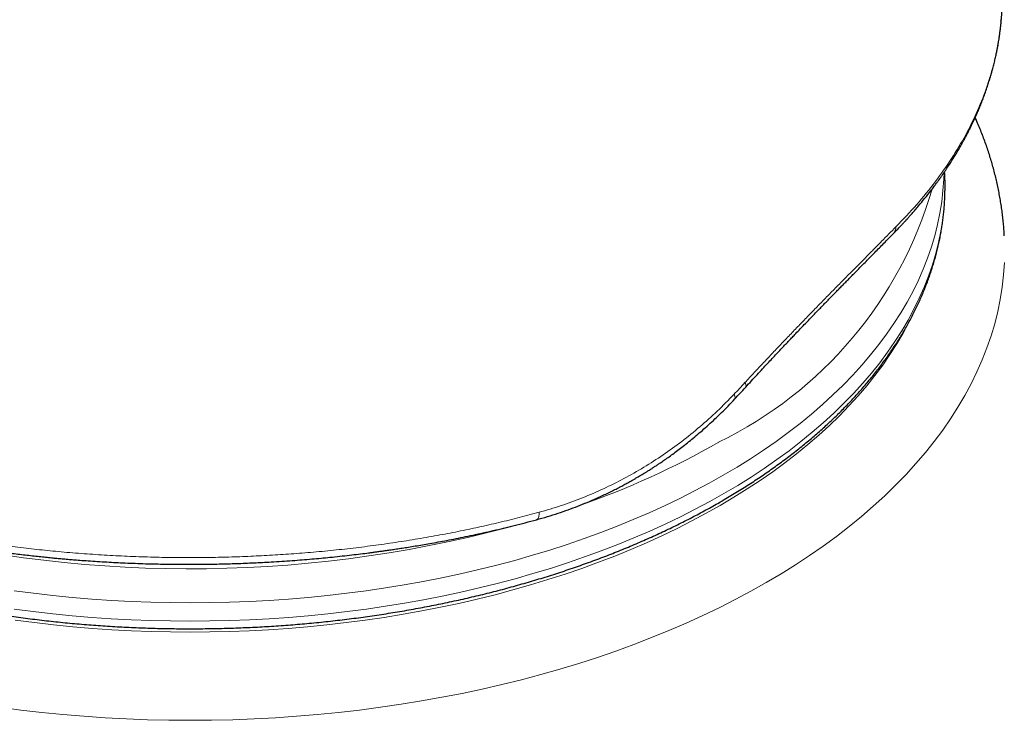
# Model space of a CAD drawing. Header units: millimetres. Extents: x 8 to 650, y 12 to 477.
# Tile 27 of 43: x 548 to 578, y 139 to 160. Entities that reach past the tile are written whole.
import ezdxf

# ---------------------------------------------------------------- set-up
doc = ezdxf.new("R2010")
doc.units = ezdxf.units.MM

msp = doc.modelspace()

# ---------------------------------------------------------------- linework, layer by layer
at = {"color": 7, "linetype": 'Continuous', "lineweight": 30}
msp.add_line((578.107, 160.151), (578.109, 160.167), dxfattribs=at)
at = {"color": 8, "linetype": 'Continuous', "lineweight": 0, "flags": 128}
for points in [[(576.355, 155.489), (576.348, 155.293), (576.324, 154.943), (576.285, 154.593), (576.229, 154.244), (576.158, 153.896), (576.071, 153.549), (575.968, 153.203), (575.849, 152.859), (575.715, 152.517), (575.566, 152.178), (575.401, 151.84), (575.221, 151.505), (575.026, 151.173), (574.815, 150.844), (574.59, 150.519), (574.35, 150.196), (574.096, 149.878), (573.828, 149.564), (573.545, 149.253), (573.248, 148.947), (572.937, 148.646), (572.613, 148.35), (572.276, 148.058), (571.925, 147.772), (571.562, 147.491), (571.186, 147.215), (570.798, 146.946), (570.397, 146.682), (569.985, 146.425), (569.561, 146.174)], [(569.583, 145.612), (570.007, 145.863), (570.42, 146.121), (570.821, 146.385), (571.21, 146.655), (571.586, 146.931), (571.95, 147.212), (572.301, 147.499), (572.639, 147.791), (572.963, 148.088), (573.274, 148.389), (573.571, 148.696), (573.855, 149.006), (574.124, 149.321), (574.378, 149.64), (574.618, 149.963), (574.844, 150.289), (575.054, 150.618), (575.25, 150.951), (575.43, 151.286), (575.595, 151.624), (575.745, 151.964), (575.879, 152.306), (575.998, 152.651), (576.101, 152.997), (576.188, 153.344), (576.259, 153.693), (576.315, 154.042), (576.355, 154.393), (576.379, 154.744), (576.387, 155.095), (576.379, 155.446), (576.375, 155.519)], [(547.304, 139.031), (547.945, 138.948), (548.588, 138.874), (549.235, 138.81), (549.884, 138.755), (550.536, 138.711), (551.19, 138.676), (551.844, 138.651), (552.5, 138.636), (553.156, 138.631), (553.812, 138.636), (554.468, 138.651), (555.123, 138.676), (555.776, 138.711), (556.428, 138.755), (557.078, 138.81), (557.724, 138.874), (558.368, 138.948), (559.008, 139.031), (559.644, 139.124), (560.276, 139.227), (560.902, 139.34), (561.524, 139.461), (562.139, 139.593), (562.749, 139.733), (563.352, 139.882), (563.948, 140.041), (564.536, 140.209), (565.117, 140.385), (565.69, 140.57), (566.254, 140.764), (566.809, 140.966), (567.354, 141.176), (567.89, 141.395), (568.416, 141.622), (568.931, 141.856), (569.436, 142.098), (569.929, 142.348), (570.411, 142.605), (570.881, 142.87), (571.339, 143.141), (571.785, 143.419), (572.217, 143.704), (572.637, 143.995), (573.043, 144.293), (573.436, 144.596), (573.815, 144.906), (574.179, 145.221), (574.529, 145.541), (574.865, 145.867), (575.186, 146.197), (575.491, 146.533), (575.781, 146.872), (576.056, 147.216), (576.315, 147.564), (576.558, 147.916), (576.785, 148.272), (576.996, 148.63), (577.191, 148.992), (577.369, 149.357), (577.531, 149.724), (577.675, 150.094), (577.803, 150.465), (577.915, 150.838), (578.009, 151.213), (578.086, 151.59), (578.146, 151.967), (578.189, 152.345), (578.215, 152.723)], [(547.771, 141.715), (548.36, 141.638), (548.952, 141.57), (549.547, 141.511), (550.145, 141.461), (550.745, 141.42), (551.346, 141.388), (551.949, 141.365), (552.552, 141.351), (553.156, 141.347), (553.76, 141.351), (554.364, 141.365), (554.966, 141.388), (555.568, 141.42), (556.167, 141.461), (556.765, 141.511), (557.36, 141.57), (557.953, 141.638), (558.542, 141.715), (559.127, 141.8), (559.708, 141.895), (560.285, 141.998), (560.857, 142.111), (561.423, 142.231), (561.984, 142.36), (562.539, 142.498), (563.088, 142.644), (563.629, 142.798), (564.164, 142.961), (564.691, 143.131), (565.21, 143.309), (565.72, 143.495), (566.223, 143.689), (566.716, 143.89), (567.2, 144.099), (567.674, 144.315), (568.138, 144.537), (568.592, 144.767), (569.036, 145.004), (569.468, 145.247), (569.89, 145.497), (570.3, 145.753), (570.698, 146.015), (571.084, 146.283), (571.458, 146.557), (571.819, 146.836), (572.168, 147.121), (572.503, 147.411), (572.826, 147.706), (573.134, 148.005), (573.43, 148.31), (573.711, 148.618), (573.978, 148.931), (574.231, 149.247), (574.469, 149.568), (574.693, 149.892), (574.902, 150.219), (575.096, 150.549), (575.275, 150.882), (575.311, 150.952)], [(570.228, 149.026), (570.242, 148.999), (570.252, 148.975), (570.259, 148.952), (570.263, 148.932), (570.263, 148.915), (570.26, 148.901), (570.254, 148.889), (570.252, 148.887)], [(569.889, 148.663), (569.903, 148.637), (569.914, 148.612), (569.922, 148.589), (569.926, 148.569), (569.927, 148.552), (569.924, 148.537), (569.918, 148.526), (569.916, 148.523)], [(569.561, 146.174), (569.126, 145.929), (568.68, 145.691), (568.223, 145.46), (567.756, 145.236), (567.28, 145.018), (566.793, 144.809), (566.297, 144.606), (565.792, 144.412), (565.278, 144.224), (564.756, 144.045), (564.226, 143.874), (563.689, 143.711), (563.144, 143.556), (562.593, 143.409), (562.034, 143.27), (561.47, 143.14), (560.901, 143.019), (560.325, 142.906), (559.745, 142.802), (559.161, 142.707), (558.572, 142.621), (557.98, 142.544), (557.384, 142.475), (556.786, 142.416), (556.184, 142.365), (555.581, 142.324), (554.976, 142.292), (554.37, 142.269), (553.764, 142.255), (553.156, 142.251), (552.549, 142.255), (551.942, 142.269), (551.336, 142.292), (550.731, 142.324), (550.128, 142.365), (549.527, 142.416), (548.928, 142.475), (548.333, 142.544), (547.74, 142.621)], [(547.733, 142.055), (548.326, 141.977), (548.923, 141.909), (549.522, 141.849), (550.124, 141.799), (550.728, 141.758), (551.334, 141.725), (551.94, 141.702), (552.548, 141.689), (553.156, 141.684), (553.764, 141.689), (554.372, 141.702), (554.979, 141.725), (555.584, 141.758), (556.188, 141.799), (556.79, 141.849), (557.39, 141.909), (557.986, 141.977), (558.579, 142.055), (559.169, 142.141), (559.754, 142.236), (560.335, 142.34), (560.911, 142.453), (561.481, 142.575), (562.046, 142.705), (562.605, 142.843), (563.157, 142.99), (563.703, 143.146), (564.241, 143.309), (564.771, 143.481), (565.294, 143.66), (565.808, 143.848), (566.314, 144.043), (566.811, 144.245), (567.298, 144.455), (567.776, 144.673), (568.243, 144.897), (568.7, 145.129), (569.147, 145.367), (569.583, 145.612)], [(563.895, 145.035), (563.894, 144.997), (563.892, 144.962), (563.888, 144.93), (563.882, 144.902), (563.874, 144.876), (563.864, 144.854), (563.853, 144.836), (563.841, 144.822), (563.827, 144.812), (563.813, 144.806)]]:
    msp.add_lwpolyline(points, dxfattribs=at)
at = {"color": 8, "linetype": 'Continuous', "lineweight": 0}
for centre, radius, start, end in [((563.921, 158.492), 12.568, 295.944, 343.7887), ((574.588, 153.811), 0.287, 316.6389, 1.999), ((556.697, 169.514), 25.695, 289.1922, 299.68), ((553.142, 181.583), 38.29, 255.7257, 285.8145)]:
    msp.add_arc(centre, radius, start, end, dxfattribs=at)
at = {"color": 7, "linetype": 'Continuous', "lineweight": 30}
for points, knots in [([(578.116, 160.166), (578.117, 160.176), (578.12, 160.206), (578.124, 160.254), (578.128, 160.306), (578.132, 160.351), (578.136, 160.395), (578.14, 160.442), (578.145, 160.496), (578.15, 160.556), (578.155, 160.617), (578.16, 160.675), (578.164, 160.726), (578.168, 160.776), (578.172, 160.828), (578.177, 160.883), (578.181, 160.938), (578.185, 160.991), (578.189, 161.044), (578.193, 161.099), (578.198, 161.156), (578.202, 161.211), (578.206, 161.264), (578.21, 161.321), (578.215, 161.385), (578.22, 161.456), (578.226, 161.529), (578.231, 161.599), (578.235, 161.661), (578.239, 161.72), (578.243, 161.779), (578.247, 161.841), (578.251, 161.901), (578.255, 161.952), (578.258, 161.998), (578.263, 162.067), (578.269, 162.162), (578.277, 162.29), (578.285, 162.422), (578.291, 162.53), (578.296, 162.61), (578.299, 162.666), (578.303, 162.722), (578.306, 162.775), (578.308, 162.817), (578.31, 162.85), (578.311, 162.88), (578.313, 162.914), (578.316, 162.953), (578.318, 162.998), (578.321, 163.048), (578.323, 163.1), (578.326, 163.151), (578.328, 163.197), (578.33, 163.233), (578.332, 163.267), (578.334, 163.304), (578.336, 163.35), (578.339, 163.401), (578.341, 163.462), (578.345, 163.526), (578.348, 163.594), (578.351, 163.662), (578.354, 163.729), (578.357, 163.793), (578.359, 163.853), (578.362, 163.912), (578.364, 163.976), (578.367, 164.038), (578.369, 164.098), (578.371, 164.149), (578.373, 164.196), (578.375, 164.235), (578.376, 164.276), (578.378, 164.325), (578.38, 164.389), (578.383, 164.464), (578.386, 164.541), (578.389, 164.628), (578.392, 164.721), (578.395, 164.818), (578.397, 164.91), (578.4, 164.999), (578.402, 165.089), (578.405, 165.168), (578.406, 165.241), (578.408, 165.313), (578.41, 165.395), (578.412, 165.483), (578.414, 165.57), (578.416, 165.652), (578.417, 165.732), (578.419, 165.812), (578.42, 165.893), (578.421, 165.974), (578.422, 166.05), (578.424, 166.127), (578.424, 166.196), (578.425, 166.259), (578.426, 166.316), (578.427, 166.378), (578.427, 166.445), (578.428, 166.521), (578.429, 166.603), (578.429, 166.685), (578.43, 166.76), (578.43, 166.824), (578.43, 166.882), (578.43, 166.934), (578.43, 166.984), (578.43, 167.037), (578.431, 167.097), (578.431, 167.166), (578.431, 167.241), (578.43, 167.319), (578.43, 167.397), (578.43, 167.468), (578.43, 167.533), (578.429, 167.597), (578.429, 167.665), (578.428, 167.738), (578.428, 167.825), (578.427, 167.923), (578.426, 168.025), (578.425, 168.119), (578.423, 168.209), (578.422, 168.304), (578.42, 168.403), (578.419, 168.506), (578.417, 168.606), (578.415, 168.705), (578.413, 168.799), (578.411, 168.881), (578.409, 168.95), (578.408, 169.009), (578.407, 169.066), (578.405, 169.122), (578.404, 169.18), (578.402, 169.241), (578.4, 169.307), (578.398, 169.377), (578.396, 169.448), (578.394, 169.516), (578.391, 169.592), (578.389, 169.675), (578.386, 169.763), (578.383, 169.842), (578.38, 169.917), (578.377, 169.992), (578.374, 170.075), (578.37, 170.169), (578.366, 170.272), (578.362, 170.376), (578.358, 170.468), (578.354, 170.547), (578.351, 170.614), (578.348, 170.676), (578.345, 170.737), (578.342, 170.803), (578.339, 170.875), (578.334, 170.962), (578.329, 171.057), (578.324, 171.162), (578.318, 171.267), (578.312, 171.377), (578.306, 171.488), (578.299, 171.599), (578.293, 171.703), (578.286, 171.802), (578.281, 171.893), (578.275, 171.978), (578.27, 172.055), (578.266, 172.123), (578.261, 172.187), (578.257, 172.247), (578.253, 172.308), (578.249, 172.372), (578.243, 172.444), (578.238, 172.525), (578.232, 172.607), (578.226, 172.688), (578.22, 172.762), (578.214, 172.833), (578.209, 172.897), (578.205, 172.959), (578.2, 173.018), (578.195, 173.074), (578.191, 173.126), (578.187, 173.173), (578.184, 173.217), (578.18, 173.26), (578.176, 173.311), (578.171, 173.371), (578.165, 173.441), (578.158, 173.517), (578.152, 173.596), (578.145, 173.672), (578.138, 173.743), (578.132, 173.812), (578.125, 173.889), (578.117, 173.975), (578.108, 174.069), (578.099, 174.165), (578.089, 174.267), (578.08, 174.364), (578.072, 174.448), (578.065, 174.514), (578.059, 174.57), (578.054, 174.619), (578.05, 174.662), (578.046, 174.702), (578.041, 174.749), (578.035, 174.81), (578.026, 174.886), (578.017, 174.973), (578.006, 175.072), (577.994, 175.182), (577.981, 175.299), (577.968, 175.414), (577.956, 175.523), (577.944, 175.624), (577.933, 175.72), (577.922, 175.815), (577.91, 175.914), (577.897, 176.018), (577.884, 176.124), (577.873, 176.216), (577.863, 176.295), (577.855, 176.36), (577.847, 176.418), (577.841, 176.468), (577.835, 176.512), (577.83, 176.552), (577.825, 176.591), (577.819, 176.634), (577.813, 176.682), (577.805, 176.738), (577.797, 176.803), (577.787, 176.878), (577.777, 176.953), (577.767, 177.021), (577.76, 177.075), (577.754, 177.12), (577.748, 177.16), (577.742, 177.207), (577.733, 177.265), (577.724, 177.334), (577.708, 177.445), (577.687, 177.593), (577.664, 177.746), (577.647, 177.864), (577.634, 177.951), (577.621, 178.036), (577.608, 178.12), (577.596, 178.201), (577.583, 178.283), (577.57, 178.364), (577.557, 178.447), (577.544, 178.529), (577.531, 178.611), (577.518, 178.692), (577.506, 178.769), (577.494, 178.841), (577.483, 178.906), (577.474, 178.963), (577.465, 179.018), (577.455, 179.08), (577.442, 179.153), (577.429, 179.233), (577.415, 179.312), (577.402, 179.388), (577.39, 179.461), (577.378, 179.53), (577.367, 179.593), (577.357, 179.649), (577.349, 179.696), (577.342, 179.732), (577.337, 179.764), (577.331, 179.797), (577.324, 179.838), (577.315, 179.889), (577.304, 179.946), (577.294, 180.005), (577.283, 180.064), (577.273, 180.12), (577.263, 180.175), (577.253, 180.226), (577.245, 180.273), (577.237, 180.314), (577.23, 180.35), (577.224, 180.386), (577.217, 180.425), (577.208, 180.471), (577.198, 180.524), (577.187, 180.583), (577.173, 180.658), (577.157, 180.741), (577.14, 180.827), (577.125, 180.906), (577.105, 181.007), (577.08, 181.134), (577.049, 181.289), (577.017, 181.45), (576.989, 181.589), (576.966, 181.7), (576.95, 181.778), (576.934, 181.851), (576.919, 181.925), (576.902, 182.007), (576.882, 182.098), (576.861, 182.196), (576.84, 182.298), (576.82, 182.389), (576.803, 182.468), (576.788, 182.536), (576.773, 182.604), (576.758, 182.67), (576.744, 182.733), (576.733, 182.787), (576.723, 182.83), (576.715, 182.865), (576.708, 182.895), (576.702, 182.924), (576.694, 182.958), (576.684, 183.001), (576.672, 183.056), (576.658, 183.117), (576.643, 183.181), (576.629, 183.243), (576.615, 183.303), (576.602, 183.361), (576.587, 183.424), (576.572, 183.49), (576.556, 183.559), (576.541, 183.621), (576.53, 183.669), (576.521, 183.704), (576.515, 183.73), (576.51, 183.753), (576.504, 183.776), (576.497, 183.805), (576.49, 183.838), (576.484, 183.861), (576.482, 183.872)], [0, 0, 0, 0, 0.001206, 0.00371, 0.005835, 0.007546, 0.009256, 0.011211, 0.013381, 0.015885, 0.018483, 0.020889, 0.022995, 0.024848, 0.027003, 0.029324, 0.031653, 0.033798, 0.035829, 0.038071, 0.040551, 0.042811, 0.044866, 0.047056, 0.049776, 0.052733, 0.055803, 0.058742, 0.061374, 0.063447, 0.065917, 0.068658, 0.071117, 0.073229, 0.075008, 0.076713, 0.081721, 0.086779, 0.092438, 0.09795, 0.100037, 0.102327, 0.104798, 0.107019, 0.108816, 0.109935, 0.111099, 0.112505, 0.114154, 0.11598, 0.118047, 0.120249, 0.122465, 0.124333, 0.125828, 0.126991, 0.128519, 0.130382, 0.132578, 0.134875, 0.137874, 0.140555, 0.143273, 0.146158, 0.148918, 0.151173, 0.153546, 0.156155, 0.159136, 0.161236, 0.163471, 0.165448, 0.167067, 0.168329, 0.17044, 0.173155, 0.176301, 0.179621, 0.182757, 0.187077, 0.191048, 0.194769, 0.198438, 0.202152, 0.205816, 0.208279, 0.211186, 0.214725, 0.218518, 0.222065, 0.225464, 0.228745, 0.231882, 0.235487, 0.238735, 0.24188, 0.245021, 0.248208, 0.250517, 0.252853, 0.255309, 0.258111, 0.261268, 0.264708, 0.268332, 0.271375, 0.27405, 0.276363, 0.278506, 0.280567, 0.282547, 0.285152, 0.28803, 0.291137, 0.294414, 0.297781, 0.300797, 0.303287, 0.305894, 0.308763, 0.311802, 0.314983, 0.319632, 0.323932, 0.327739, 0.331318, 0.335203, 0.339553, 0.343731, 0.347995, 0.352135, 0.356058, 0.359725, 0.362355, 0.364748, 0.367077, 0.369418, 0.371858, 0.37426, 0.377033, 0.380115, 0.383105, 0.385931, 0.388608, 0.392598, 0.396304, 0.399607, 0.402563, 0.405655, 0.40901, 0.41293, 0.41749, 0.421876, 0.426017, 0.429009, 0.431829, 0.434409, 0.436812, 0.439522, 0.442635, 0.445921, 0.450415, 0.454598, 0.459095, 0.463723, 0.468398, 0.473037, 0.477675, 0.481561, 0.485524, 0.489114, 0.492315, 0.495158, 0.497681, 0.500394, 0.502773, 0.50541, 0.508432, 0.51185, 0.515639, 0.518816, 0.52206, 0.525045, 0.527749, 0.530171, 0.532851, 0.53518, 0.537339, 0.539331, 0.541158, 0.542874, 0.544873, 0.547519, 0.550488, 0.553735, 0.557189, 0.56044, 0.563421, 0.566225, 0.569173, 0.573122, 0.577144, 0.581122, 0.585355, 0.590143, 0.593344, 0.596119, 0.598478, 0.600537, 0.602331, 0.603893, 0.605604, 0.608374, 0.611628, 0.615332, 0.61942, 0.624264, 0.629318, 0.634307, 0.638952, 0.643175, 0.64725, 0.651164, 0.655322, 0.659912, 0.664474, 0.668818, 0.671788, 0.674582, 0.67706, 0.679215, 0.681048, 0.682612, 0.68433, 0.686123, 0.688134, 0.690508, 0.693293, 0.696487, 0.700062, 0.702869, 0.705195, 0.707041, 0.708603, 0.710377, 0.713057, 0.716104, 0.719198, 0.727368, 0.735177, 0.738882, 0.74256, 0.746269, 0.749922, 0.753408, 0.756691, 0.760484, 0.763824, 0.767457, 0.771027, 0.774477, 0.777808, 0.780992, 0.783812, 0.78622, 0.788291, 0.790958, 0.794253, 0.797806, 0.801229, 0.804522, 0.807684, 0.810657, 0.813427, 0.815871, 0.817988, 0.819422, 0.820656, 0.822025, 0.823787, 0.825988, 0.828576, 0.831199, 0.833733, 0.836179, 0.838537, 0.840797, 0.842837, 0.844625, 0.84616, 0.847547, 0.84923, 0.851218, 0.85354, 0.856195, 0.858897, 0.86324, 0.866965, 0.870209, 0.873586, 0.880072, 0.886836, 0.893836, 0.901077, 0.904952, 0.90836, 0.911329, 0.914487, 0.918094, 0.922072, 0.926459, 0.930937, 0.935404, 0.938377, 0.941344, 0.944307, 0.947265, 0.950094, 0.952585, 0.954301, 0.955806, 0.9571, 0.958244, 0.959689, 0.96153, 0.963987, 0.96683, 0.969642, 0.972369, 0.975008, 0.977562, 0.980029, 0.983281, 0.98633, 0.989057, 0.991452, 0.992671, 0.993782, 0.994785, 0.995696, 0.996919, 0.998628, 1, 1, 1, 1]), ([(574.797, 153.613), (574.818, 153.635), (574.858, 153.675), (574.914, 153.733), (574.964, 153.786), (575.009, 153.833), (575.048, 153.875), (575.081, 153.911), (575.109, 153.941), (575.132, 153.965), (575.149, 153.984), (575.161, 153.997), (575.171, 154.007), (575.18, 154.017), (575.189, 154.028), (575.2, 154.04), (575.212, 154.052), (575.23, 154.072), (575.255, 154.1), (575.289, 154.138), (575.328, 154.182), (575.372, 154.232), (575.421, 154.288), (575.472, 154.347), (575.524, 154.407), (575.623, 154.525), (575.767, 154.7), (575.906, 154.876), (575.996, 154.994), (576.039, 155.051), (576.078, 155.104), (576.112, 155.15), (576.14, 155.188), (576.163, 155.22), (576.182, 155.246), (576.197, 155.267), (576.208, 155.282), (576.218, 155.296), (576.229, 155.312), (576.245, 155.334), (576.265, 155.362), (576.29, 155.397), (576.318, 155.438), (576.347, 155.481), (576.377, 155.524), (576.45, 155.631), (576.562, 155.803), (576.673, 155.981), (576.746, 156.101), (576.782, 156.163), (576.818, 156.224), (576.853, 156.284), (576.885, 156.341), (576.913, 156.391), (576.937, 156.434), (576.955, 156.466), (576.969, 156.493), (576.982, 156.517), (576.998, 156.546), (577.016, 156.58), (577.037, 156.618), (577.059, 156.662), (577.084, 156.709), (577.109, 156.758), (577.142, 156.823), (577.181, 156.901), (577.225, 156.992), (577.265, 157.078), (577.3, 157.153), (577.328, 157.217), (577.352, 157.269), (577.372, 157.315), (577.392, 157.362), (577.414, 157.414), (577.44, 157.475), (577.469, 157.546), (577.5, 157.623), (577.533, 157.705), (577.565, 157.789), (577.597, 157.876), (577.629, 157.964), (577.66, 158.053), (577.689, 158.139), (577.715, 158.218), (577.737, 158.285), (577.754, 158.342), (577.769, 158.39), (577.783, 158.436), (577.796, 158.481), (577.809, 158.526), (577.824, 158.577), (577.84, 158.636), (577.858, 158.703), (577.877, 158.776), (577.896, 158.851), (577.915, 158.927), (577.932, 159.002), (577.949, 159.074), (577.964, 159.144), (577.977, 159.209), (577.989, 159.269), (578, 159.323), (578.008, 159.37), (578.015, 159.408), (578.021, 159.441), (578.027, 159.474), (578.034, 159.513), (578.041, 159.556), (578.049, 159.605), (578.057, 159.66), (578.066, 159.719), (578.077, 159.802), (578.091, 159.906), (578.105, 160.031), (578.113, 160.115), (578.117, 160.156)], [0, 0, 0, 0, 0.010768, 0.020579, 0.029435, 0.037337, 0.044287, 0.050286, 0.055336, 0.059436, 0.062428, 0.06458, 0.066072, 0.067658, 0.069427, 0.071377, 0.073508, 0.07582, 0.081253, 0.087482, 0.094504, 0.10291, 0.112225, 0.122121, 0.132034, 0.141956, 0.179616, 0.217405, 0.226874, 0.236252, 0.244775, 0.252279, 0.258073, 0.263071, 0.267273, 0.270679, 0.272797, 0.274677, 0.277165, 0.280328, 0.284975, 0.290579, 0.297122, 0.303978, 0.31083, 0.317678, 0.354309, 0.391211, 0.40057, 0.409982, 0.419449, 0.428961, 0.437786, 0.445451, 0.451957, 0.457303, 0.460445, 0.464057, 0.468434, 0.473578, 0.479489, 0.486041, 0.493333, 0.500899, 0.508275, 0.522819, 0.536563, 0.549507, 0.561617, 0.570273, 0.578088, 0.585061, 0.591214, 0.599031, 0.608229, 0.61881, 0.630557, 0.642703, 0.655185, 0.668003, 0.681157, 0.694595, 0.707319, 0.718951, 0.729489, 0.737005, 0.743941, 0.750662, 0.757206, 0.76367, 0.770805, 0.779537, 0.789257, 0.799959, 0.811017, 0.822001, 0.832913, 0.843753, 0.853626, 0.863395, 0.872351, 0.880246, 0.88708, 0.892854, 0.89696, 0.901831, 0.907488, 0.913932, 0.921161, 0.929175, 0.937975, 0.947168, 0.965733, 0.983341, 1, 1, 1, 1]), ([(578.211, 153.55), (578.208, 153.599), (578.202, 153.711), (578.188, 153.886), (578.169, 154.075), (578.147, 154.264), (578.121, 154.452), (578.092, 154.64), (578.058, 154.829), (578.021, 155.016), (577.981, 155.204), (577.936, 155.391), (577.888, 155.578), (577.836, 155.765), (577.781, 155.951), (577.722, 156.137), (577.659, 156.323), (577.592, 156.508), (577.522, 156.692), (577.448, 156.876), (577.379, 157.041), (577.333, 157.143), (577.314, 157.185)], [0, 0, 0, 0, 0.03957, 0.090464, 0.141382, 0.192328, 0.243311, 0.294337, 0.345413, 0.396544, 0.447738, 0.498999, 0.550334, 0.601748, 0.653245, 0.704831, 0.756509, 0.808284, 0.860158, 0.912135, 0.964218, 1, 1, 1, 1]), ([(530.667, 151.641), (530.684, 151.602), (530.726, 151.508), (530.796, 151.358), (530.878, 151.192), (530.963, 151.026), (531.052, 150.861), (531.144, 150.697), (531.24, 150.533), (531.339, 150.37), (531.442, 150.208), (531.549, 150.046), (531.659, 149.886), (531.772, 149.726), (531.889, 149.567), (532.01, 149.409), (532.133, 149.252), (532.261, 149.096), (532.391, 148.94), (532.525, 148.786), (532.662, 148.633), (532.803, 148.481), (532.947, 148.33), (533.094, 148.18), (533.244, 148.031), (533.398, 147.884), (533.554, 147.737), (533.714, 147.592), (533.877, 147.448), (534.043, 147.305), (534.212, 147.164), (534.384, 147.024), (534.559, 146.885), (534.738, 146.748), (534.919, 146.612), (535.103, 146.477), (535.289, 146.344), (535.479, 146.212), (535.672, 146.081), (535.867, 145.952), (536.065, 145.825), (536.266, 145.699), (536.469, 145.575), (536.675, 145.452), (536.884, 145.331), (537.095, 145.211), (537.309, 145.093), (537.525, 144.976), (537.744, 144.862), (537.965, 144.748), (538.189, 144.637), (538.415, 144.527), (538.644, 144.419), (538.874, 144.313), (539.107, 144.208), (539.342, 144.105), (539.58, 144.004), (539.819, 143.905), (540.061, 143.807), (540.304, 143.711), (540.55, 143.617), (540.798, 143.525), (541.047, 143.435), (541.299, 143.347), (541.552, 143.26), (541.807, 143.176), (542.064, 143.093), (542.323, 143.012), (542.583, 142.933), (542.846, 142.856), (543.109, 142.781), (543.375, 142.708), (543.642, 142.637), (543.91, 142.568), (544.18, 142.501), (544.451, 142.436), (544.724, 142.373), (544.997, 142.312), (545.273, 142.253), (545.549, 142.196), (545.827, 142.141), (546.106, 142.088), (546.386, 142.037), (546.666, 141.989), (546.948, 141.942), (547.231, 141.897), (547.515, 141.855), (547.8, 141.814), (548.086, 141.776), (548.372, 141.74), (548.659, 141.706), (548.947, 141.674), (549.236, 141.644), (549.525, 141.616), (549.815, 141.59), (550.105, 141.567), (550.396, 141.545), (550.687, 141.526), (550.979, 141.509), (551.271, 141.494), (551.563, 141.481), (551.855, 141.471), (552.148, 141.462), (552.441, 141.456), (552.734, 141.452), (553.027, 141.45), (553.32, 141.45), (553.613, 141.452), (553.906, 141.457), (554.198, 141.463), (554.491, 141.472), (554.784, 141.483), (555.076, 141.496), (555.368, 141.511), (555.659, 141.528), (555.95, 141.548), (556.241, 141.569), (556.531, 141.593), (556.821, 141.619), (557.11, 141.647), (557.398, 141.677), (557.686, 141.709), (557.973, 141.744), (558.26, 141.78), (558.545, 141.819), (558.83, 141.859), (559.114, 141.902), (559.397, 141.947), (559.678, 141.994), (559.959, 142.043), (560.239, 142.094), (560.518, 142.147), (560.795, 142.202), (561.072, 142.26), (561.347, 142.319), (561.62, 142.38), (561.893, 142.443), (562.164, 142.509), (562.434, 142.576), (562.702, 142.645), (562.968, 142.717), (563.234, 142.79), (563.497, 142.865), (563.759, 142.942), (564.019, 143.021), (564.278, 143.102), (564.535, 143.185), (564.79, 143.27), (565.043, 143.357), (565.294, 143.445), (565.543, 143.536), (565.791, 143.628), (566.036, 143.722), (566.28, 143.818), (566.521, 143.916), (566.76, 144.015), (566.997, 144.117), (567.232, 144.22), (567.465, 144.325), (567.695, 144.431), (567.923, 144.54), (568.149, 144.65), (568.373, 144.761), (568.594, 144.875), (568.812, 144.99), (569.028, 145.106), (569.238, 145.223), (569.388, 145.308), (569.504, 145.374), (569.623, 145.443), (569.797, 145.547), (570.001, 145.671), (570.202, 145.796), (570.401, 145.923), (570.597, 146.052), (570.79, 146.182), (570.98, 146.314), (571.168, 146.447), (571.353, 146.581), (571.534, 146.717), (571.713, 146.854), (571.889, 146.993), (572.062, 147.133), (572.232, 147.274), (572.399, 147.416), (572.563, 147.56), (572.723, 147.705), (572.881, 147.851), (573.035, 147.999), (573.186, 148.147), (573.334, 148.297), (573.479, 148.448), (573.62, 148.6), (573.758, 148.753), (573.893, 148.907), (574.024, 149.062), (574.152, 149.219), (574.277, 149.376), (574.398, 149.534), (574.516, 149.693), (574.63, 149.853), (574.741, 150.013), (574.849, 150.175), (574.952, 150.337), (575.053, 150.5), (575.15, 150.664), (575.243, 150.829), (575.332, 150.994), (575.418, 151.16), (575.501, 151.326), (575.58, 151.493), (575.655, 151.661), (575.727, 151.829), (575.795, 151.998), (575.859, 152.167), (575.919, 152.336), (575.976, 152.506), (576.03, 152.677), (576.079, 152.847), (576.125, 153.018), (576.167, 153.19), (576.206, 153.361), (576.241, 153.533), (576.272, 153.705), (576.299, 153.877), (576.323, 154.05), (576.343, 154.222), (576.36, 154.395), (576.372, 154.568), (576.381, 154.741), (576.386, 154.913), (576.388, 155.086), (576.386, 155.259), (576.381, 155.404), (576.376, 155.491), (576.374, 155.52)], [0, 0, 0, 0, 0.00296, 0.007251, 0.011545, 0.015843, 0.020143, 0.024447, 0.028753, 0.033063, 0.037375, 0.04169, 0.046007, 0.050327, 0.05465, 0.058975, 0.063302, 0.067631, 0.071962, 0.076295, 0.08063, 0.084967, 0.089305, 0.093644, 0.097985, 0.102327, 0.10667, 0.111013, 0.115358, 0.119704, 0.12405, 0.128397, 0.132745, 0.137093, 0.141442, 0.14579, 0.15014, 0.154489, 0.158838, 0.163188, 0.167538, 0.171888, 0.176237, 0.180587, 0.184937, 0.189286, 0.193635, 0.197985, 0.202334, 0.206682, 0.211031, 0.215379, 0.219727, 0.224075, 0.228423, 0.23277, 0.237117, 0.241464, 0.24581, 0.250156, 0.254502, 0.258847, 0.263193, 0.267537, 0.271882, 0.276226, 0.28057, 0.284914, 0.289257, 0.2936, 0.297943, 0.302285, 0.306628, 0.310969, 0.315311, 0.319652, 0.323994, 0.328335, 0.332675, 0.337016, 0.341356, 0.345696, 0.350036, 0.354375, 0.358714, 0.363054, 0.367393, 0.371731, 0.37607, 0.380409, 0.384747, 0.389085, 0.393423, 0.397761, 0.402099, 0.406437, 0.410775, 0.415112, 0.41945, 0.423787, 0.428125, 0.432462, 0.4368, 0.441137, 0.445474, 0.449811, 0.454149, 0.458486, 0.462823, 0.46716, 0.471498, 0.475835, 0.480172, 0.48451, 0.488847, 0.493185, 0.497523, 0.50186, 0.506198, 0.510536, 0.514874, 0.519212, 0.523551, 0.527889, 0.532228, 0.536567, 0.540906, 0.545245, 0.549584, 0.553923, 0.558263, 0.562603, 0.566943, 0.571283, 0.575624, 0.579965, 0.584306, 0.588647, 0.592989, 0.59733, 0.601673, 0.606015, 0.610358, 0.614701, 0.619044, 0.623387, 0.627731, 0.632075, 0.63642, 0.640765, 0.64511, 0.649455, 0.653801, 0.658147, 0.662494, 0.66684, 0.671187, 0.675535, 0.679883, 0.684231, 0.688579, 0.692927, 0.697276, 0.701625, 0.705975, 0.710325, 0.714674, 0.718795, 0.719587, 0.721881, 0.726232, 0.730582, 0.734933, 0.739283, 0.743634, 0.747985, 0.752335, 0.756686, 0.761036, 0.765387, 0.769736, 0.774086, 0.778435, 0.782784, 0.787132, 0.79148, 0.795827, 0.800173, 0.804518, 0.808863, 0.813206, 0.817548, 0.821889, 0.826229, 0.830567, 0.834903, 0.839238, 0.84357, 0.847901, 0.85223, 0.856557, 0.860881, 0.865203, 0.869522, 0.873839, 0.878153, 0.882464, 0.886772, 0.891077, 0.895379, 0.899678, 0.903974, 0.908267, 0.912557, 0.916843, 0.921126, 0.925407, 0.929684, 0.933958, 0.938229, 0.942498, 0.946764, 0.951027, 0.955289, 0.959548, 0.963805, 0.968061, 0.972315, 0.976568, 0.98082, 0.985071, 0.989321, 0.993572, 0.997822, 1, 1, 1, 1]), ([(570.252, 148.887), (570.312, 148.953), (570.429, 149.081), (570.601, 149.267), (570.764, 149.444), (570.92, 149.611), (571.067, 149.769), (571.204, 149.915), (571.331, 150.05), (571.449, 150.175), (571.56, 150.291), (571.664, 150.401), (571.775, 150.518), (571.894, 150.643), (572.024, 150.778), (572.151, 150.911), (572.278, 151.042), (572.403, 151.171), (572.515, 151.287), (572.615, 151.39), (572.702, 151.48), (572.788, 151.569), (572.875, 151.658), (572.964, 151.749), (573.057, 151.844), (573.153, 151.942), (573.253, 152.044), (573.358, 152.151), (573.469, 152.264), (573.584, 152.382), (573.704, 152.504), (573.829, 152.631), (573.959, 152.762), (574.092, 152.897), (574.228, 153.036), (574.367, 153.177), (574.509, 153.32), (574.653, 153.467), (574.748, 153.564), (574.797, 153.613)], [0, 0, 0, 0, 0.035947, 0.070367, 0.103272, 0.13467, 0.164568, 0.192973, 0.218392, 0.242493, 0.265279, 0.286751, 0.306914, 0.334626, 0.361569, 0.388421, 0.415183, 0.441858, 0.468448, 0.487348, 0.506207, 0.525024, 0.543801, 0.563071, 0.583849, 0.604843, 0.6272, 0.650922, 0.676011, 0.702469, 0.730299, 0.759502, 0.790085, 0.82205, 0.855403, 0.889517, 0.924982, 0.961807, 1, 1, 1, 1]), ([(569.916, 148.523), (569.967, 148.578), (570.08, 148.698), (570.191, 148.82), (570.252, 148.887)], [0, 0, 0, 0, 0.452488, 1, 1, 1, 1]), ([(563.813, 144.806), (563.926, 144.838), (564.149, 144.901), (564.474, 145.004), (564.786, 145.112), (565.085, 145.223), (565.371, 145.338), (565.644, 145.456), (565.877, 145.562), (566.069, 145.655), (566.223, 145.731), (566.368, 145.806), (566.502, 145.877), (566.626, 145.945), (566.734, 146.004), (566.825, 146.057), (566.902, 146.102), (566.974, 146.144), (567.039, 146.182), (567.096, 146.217), (567.144, 146.247), (567.184, 146.271), (567.221, 146.295), (567.264, 146.321), (567.314, 146.353), (567.376, 146.393), (567.451, 146.441), (567.537, 146.498), (567.64, 146.567), (567.76, 146.65), (567.901, 146.749), (568.05, 146.858), (568.209, 146.977), (568.376, 147.106), (568.552, 147.247), (568.733, 147.397), (568.921, 147.559), (569.113, 147.73), (569.308, 147.912), (569.508, 148.104), (569.712, 148.308), (569.847, 148.45), (569.916, 148.523)], [0, 0, 0, 0, 0.049105, 0.096653, 0.142655, 0.187118, 0.230052, 0.271462, 0.311357, 0.336591, 0.360633, 0.383211, 0.404329, 0.423985, 0.442181, 0.455454, 0.467825, 0.479295, 0.489864, 0.499304, 0.507335, 0.513086, 0.518765, 0.525693, 0.53388, 0.543248, 0.556505, 0.570741, 0.585957, 0.607873, 0.63155, 0.656993, 0.684205, 0.713549, 0.744396, 0.776751, 0.81062, 0.846013, 0.882266, 0.920007, 0.959247, 1, 1, 1, 1]), ([(535.698, 147.474), (535.774, 147.431), (535.923, 147.348), (536.145, 147.227), (536.36, 147.112), (536.57, 147.003), (536.772, 146.901), (536.965, 146.805), (537.151, 146.715), (537.33, 146.63), (537.511, 146.546), (537.694, 146.462), (537.878, 146.38), (538.051, 146.305), (538.212, 146.235), (538.362, 146.172), (538.495, 146.117), (538.611, 146.069), (538.713, 146.028), (538.811, 145.989), (538.907, 145.95), (539.003, 145.913), (539.098, 145.876), (539.247, 145.818), (539.45, 145.742), (539.686, 145.655), (539.899, 145.579), (540.092, 145.511), (540.29, 145.443), (540.495, 145.374), (540.71, 145.304), (540.949, 145.227), (541.213, 145.144), (541.504, 145.056), (541.808, 144.967), (542.136, 144.874), (542.484, 144.779), (542.851, 144.683), (543.221, 144.59), (543.594, 144.5), (543.969, 144.414), (544.417, 144.317), (544.941, 144.209), (545.542, 144.096), (546.032, 144.012), (546.408, 143.951), (546.667, 143.911), (546.919, 143.874), (547.164, 143.839), (547.4, 143.807), (547.627, 143.777), (547.853, 143.749), (548.076, 143.723), (548.295, 143.698), (548.504, 143.675), (548.702, 143.654), (548.884, 143.636), (549.053, 143.62), (549.217, 143.605), (549.388, 143.59), (549.568, 143.575), (549.779, 143.559), (550.023, 143.541), (550.301, 143.522), (550.585, 143.505), (550.873, 143.489), (551.163, 143.476), (551.465, 143.463), (551.775, 143.453), (552.088, 143.445), (552.481, 143.437), (552.953, 143.433), (553.501, 143.434), (554.045, 143.443), (554.583, 143.457), (555.116, 143.479), (555.579, 143.503), (555.971, 143.527), (556.29, 143.549), (556.598, 143.572), (556.894, 143.597), (557.179, 143.623), (557.468, 143.651), (557.759, 143.681), (558.052, 143.714), (558.328, 143.746), (558.539, 143.772), (558.691, 143.792), (558.794, 143.806), (558.907, 143.821), (559.03, 143.838), (559.163, 143.856), (559.306, 143.877), (559.464, 143.9), (559.639, 143.927), (559.83, 143.956), (560.033, 143.989), (560.248, 144.025), (560.479, 144.065), (560.728, 144.109), (560.993, 144.159), (561.271, 144.212), (561.562, 144.271), (561.865, 144.334), (562.173, 144.401), (562.487, 144.472), (562.805, 144.547), (563.132, 144.628), (563.47, 144.714), (563.698, 144.775), (563.813, 144.806)], [0, 0, 0, 0, 0.010426, 0.020457, 0.030097, 0.03935, 0.048217, 0.056554, 0.064524, 0.072129, 0.079371, 0.087522, 0.095162, 0.102293, 0.108917, 0.115035, 0.120648, 0.125057, 0.129097, 0.132965, 0.136806, 0.14062, 0.144406, 0.148166, 0.158366, 0.168365, 0.175806, 0.183147, 0.190678, 0.19852, 0.206676, 0.215146, 0.225535, 0.236367, 0.247647, 0.259367, 0.272486, 0.28584, 0.299177, 0.312499, 0.32581, 0.33911, 0.359994, 0.380867, 0.401736, 0.410681, 0.419588, 0.428221, 0.436544, 0.444555, 0.452257, 0.459648, 0.46742, 0.474815, 0.481835, 0.488479, 0.494746, 0.500106, 0.505506, 0.511215, 0.517232, 0.523558, 0.532307, 0.541585, 0.551391, 0.560591, 0.570212, 0.580254, 0.590637, 0.601011, 0.611332, 0.629632, 0.647766, 0.665736, 0.683543, 0.701188, 0.718672, 0.729649, 0.740278, 0.75054, 0.760437, 0.769968, 0.779133, 0.789466, 0.799292, 0.808609, 0.817419, 0.82058, 0.824059, 0.827883, 0.832053, 0.836569, 0.84143, 0.846638, 0.852766, 0.859314, 0.866281, 0.873669, 0.881477, 0.890218, 0.899434, 0.909126, 0.919293, 0.929938, 0.941062, 0.95199, 0.963346, 0.975131, 0.987349, 1, 1, 1, 1])]:
    msp.add_open_spline(points, degree=3, knots=knots, dxfattribs=at)
at = {"color": 8, "linetype": 'Continuous', "lineweight": 0}
for points, knots in [([(574.875, 153.821), (575.093, 154.049), (575.526, 154.503), (576.094, 155.208), (576.599, 155.925), (577.034, 156.657), (577.401, 157.404), (577.699, 158.163), (577.922, 158.932), (578.061, 159.595), (578.095, 160.002), (578.107, 160.151)], [0, 0, 0, 0, 0.117217, 0.23374, 0.349891, 0.466003, 0.582412, 0.699457, 0.81659, 0.933196, 1, 1, 1, 1]), ([(570.228, 149.026), (570.324, 149.13), (570.516, 149.337), (570.802, 149.643), (571.086, 149.945), (571.368, 150.242), (571.645, 150.532), (571.918, 150.815), (572.186, 151.092), (572.45, 151.364), (572.713, 151.633), (572.973, 151.898), (573.231, 152.16), (573.484, 152.416), (573.732, 152.667), (573.974, 152.91), (574.209, 153.147), (574.437, 153.378), (574.66, 153.603), (574.803, 153.748), (574.875, 153.821)], [0, 0, 0, 0, 0.056461, 0.112798, 0.169026, 0.225156, 0.281203, 0.336179, 0.391098, 0.445972, 0.500814, 0.556631, 0.612439, 0.668252, 0.724083, 0.779946, 0.834856, 0.889826, 0.944868, 1, 1, 1, 1]), ([(569.889, 148.663), (569.946, 148.724), (570.06, 148.844), (570.172, 148.965), (570.228, 149.026)], [0, 0, 0, 0, 0.500153, 1, 1, 1, 1]), ([(563.895, 145.035), (564.121, 145.1), (564.572, 145.232), (565.232, 145.476), (565.878, 145.753), (566.507, 146.067), (567.12, 146.415), (567.714, 146.797), (568.29, 147.213), (568.845, 147.663), (569.382, 148.144), (569.72, 148.49), (569.889, 148.663)], [0, 0, 0, 0, 0.100232, 0.200205, 0.299996, 0.399681, 0.499336, 0.599038, 0.698869, 0.798911, 0.899256, 1, 1, 1, 1]), ([(535.595, 147.726), (535.767, 147.63), (536.11, 147.438), (536.643, 147.163), (537.187, 146.897), (537.744, 146.641), (538.312, 146.396), (538.882, 146.165), (539.451, 145.947), (540.02, 145.743), (540.598, 145.547), (541.187, 145.36), (541.798, 145.178), (542.429, 145.002), (543.08, 144.833), (543.738, 144.676), (544.402, 144.529), (545.072, 144.394), (545.735, 144.272), (546.391, 144.162), (547.039, 144.065), (547.691, 143.977), (548.349, 143.9), (549.023, 143.831), (549.715, 143.771), (550.422, 143.722), (551.13, 143.684), (551.84, 143.657), (552.551, 143.642), (553.248, 143.639), (553.931, 143.646), (554.6, 143.664), (555.268, 143.692), (555.934, 143.729), (556.612, 143.778), (557.301, 143.839), (558, 143.912), (558.696, 143.997), (559.388, 144.093), (560.076, 144.201), (560.746, 144.317), (561.397, 144.442), (562.031, 144.575), (562.659, 144.718), (563.281, 144.87), (563.69, 144.98), (563.895, 145.035)], [0, 0, 0, 0, 0.023531, 0.046955, 0.070297, 0.093578, 0.11682, 0.140046, 0.161947, 0.183869, 0.205826, 0.227836, 0.249912, 0.273333, 0.296697, 0.320015, 0.343299, 0.366562, 0.389814, 0.411739, 0.433675, 0.455631, 0.477618, 0.499643, 0.523017, 0.546371, 0.569708, 0.593031, 0.616343, 0.639645, 0.661609, 0.68357, 0.705528, 0.727487, 0.749447, 0.772744, 0.796049, 0.819364, 0.842694, 0.866042, 0.889411, 0.911468, 0.933552, 0.955665, 0.977813, 1, 1, 1, 1])]:
    msp.add_open_spline(points, degree=3, knots=knots, dxfattribs=at)

doc.saveas('drawing.dxf')
